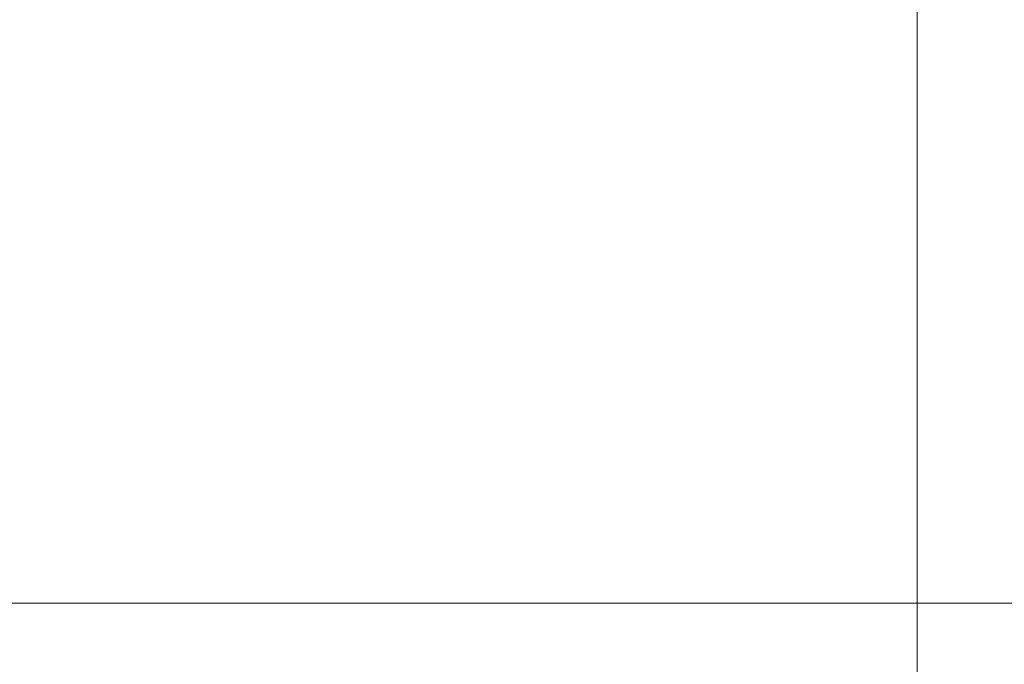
# Model space of a CAD drawing. Extents: x -620 to 300, y 62 to 1112.
# Tile 32 of 88: x -183 to -121, y 546 to 587. Entities that reach past the tile are written whole.
import ezdxf
from ezdxf.lldxf.tags import DXFTag

# ---------------------------------------------------------------- set-up
doc = ezdxf.new("R2010")
doc.units = 0
doc.layers.get('0').update_dxf_attribs({"lineweight": 13})
doc.layers.add('70 -71 Achsen- 1 Gebäudeachsen', color=7, linetype='STRICHPUNKT2-A06G9RP48I', lineweight=18)
tags = doc.linetypes.add('STRICHPUNKT2-A06G9RP48I', pattern=[12.7, 6.35, -3.175, 0, -3.175]).pattern_tags.tags
tags[10:11] = [DXFTag(74, 4), DXFTag(75, 0), DXFTag(340, '0'), DXFTag(46, 0.0), DXFTag(50, 0.0), DXFTag(44, 0.0), DXFTag(45, 0.0)]
tags[8:9] = [DXFTag(74, 4), DXFTag(75, 0), DXFTag(340, '0'), DXFTag(46, 0.0), DXFTag(50, 0.0), DXFTag(44, 0.0), DXFTag(45, 0.0)]
tags[6:7] = [DXFTag(74, 4), DXFTag(75, 0), DXFTag(340, '0'), DXFTag(46, 0.0), DXFTag(50, 0.0), DXFTag(44, 0.0), DXFTag(45, 0.0)]
tags[4:5] = [DXFTag(74, 4), DXFTag(75, 0), DXFTag(340, '0'), DXFTag(46, 0.0), DXFTag(50, 0.0), DXFTag(44, 0.0), DXFTag(45, 0.0)]

# ---------------------------------------------------------------- blocks, each defined once
blk = doc.blocks.new('Referenz-A06G9RP68I')
at = {"layer": '70 -71 Achsen- 1 Gebäudeachsen', "color": 0, "linetype": 'STRICHPUNKT2-A06G9RP48I', "lineweight": -2, "ltscale": 0.13}
for p, q in [((-126.176, 1084.554), (-126.176, 85.114)), ((-539.606, 549.614), (75.885, 549.614))]:
    blk.add_line(p, q, dxfattribs=at)

msp = doc.modelspace()

# ---------------------------------------------------------------- block references
at = {"color": 8, "lineweight": 13, "ltscale": 0.13, "true_color": 0x808080}
msp.add_blockref('Referenz-A06G9RP68I', (0, 0), dxfattribs=at)

doc.saveas('drawing.dxf')
